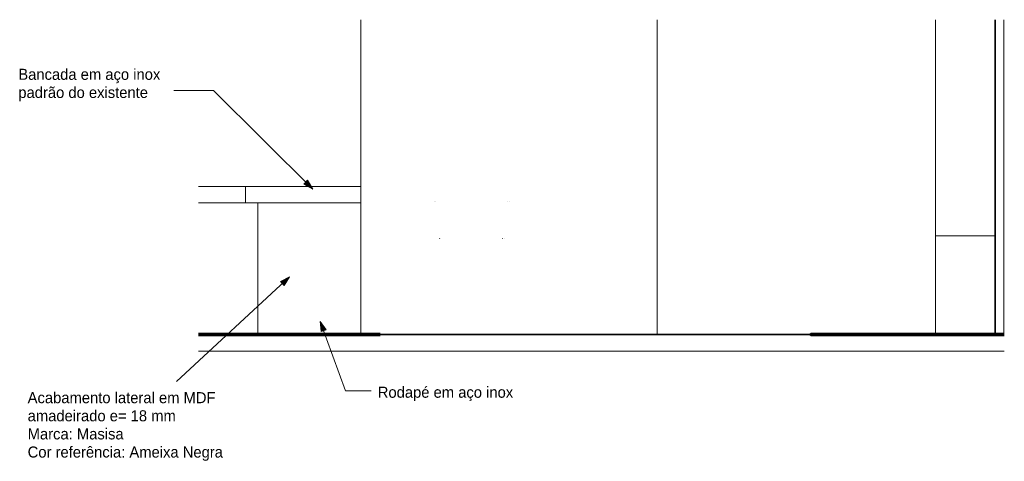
# Model space of a CAD drawing. Header units: metres. Extents: x -23.4 to 55.3, y -20.8 to 5.
# Tile 19 of 26: x 38.3 to 44.3, y -0.8 to 1.9. Entities that reach past the tile are written whole.
import ezdxf

# ---------------------------------------------------------------- set-up
doc = ezdxf.new("R2010")
doc.units = ezdxf.units.M
doc.linetypes.add('IMPORT-HIDDEN _4_', pattern=[0.005, 0.003333, -0.001667])
doc.linetypes.add('IMPORT-HIDDEN2 _4_', pattern=[0.0025, 0.001667, -0.000833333])
doc.layers.get('DEFPOINTS').update_dxf_attribs({"lineweight": 18})
for name, color, linetype, lineweight in [('A-FLOR', 192, 'Continuous', 18), ('A-GENM', 13, 'Continuous', 18), ('A-GLAZ-CWMG', 51, 'Continuous', 18), ('A-WALL', 113, 'Continuous', 18), ('ARQ-ALV-MEDIA', 7, 'Continuous', 18), ('ARQ-EST-PILAR', 250, 'Continuous', 35), ('ARQ-LAY-EQUIP', 7, 'Continuous', 18), ('ARQ-PISO-DESN', 7, 'Continuous', 18), ('ARQ-PROJECAO', 7, 'IMPORT-HIDDEN _4_', 18), ('base', 7, 'Continuous', 18), ('corpo', 50, 'Continuous', 25), ('COTAS', 7, 'Continuous', 18), ('cubas', 7, 'Continuous', 18), ('DETALHES_CTR35', 7, 'Continuous', 18), ('ESQUADRIAS', 250, 'Continuous', 35), ('G-ANNO-TEXT', 231, 'Continuous', 9), ('MOBILIARIO', 50, 'Continuous', 25), ('P-SANR-FIXT', 6, 'Continuous', 18), ('PAREDES', 10, 'Continuous', 70), ('Projeto da acquasoft Caldas NovasMOD_dwg', 8, 'Continuous', 18), ('sobre-tampo', 50, 'Continuous', 25)]:
    doc.layers.add(name, color=color, linetype=linetype, lineweight=lineweight)
doc.styles.add('Century Gothic_1', font='GOTHIC.TTF', dxfattribs={"height": 0.067065})

# ---------------------------------------------------------------- blocks, each defined once
blk = doc.blocks.new('Generic Models 16 - Generic Models 28-381540-Vista A - bancada café da manha')
at = {"layer": 'A-GENM'}
for p, q in [((-6.7497, 0.9), (-6.4653, 0.9)), ((-6.4653, 0.9), (-5.7653, 0.9)), ((-6.4653, 0.8), (-6.4653, 0.9)), ((-5.7653, 0.9), (-5.7653, 0.8)), ((-6.4653, 0.8), (-6.7497, 0.8)), ((-5.7653, 0.8), (-6.4653, 0.8))]:
    blk.add_line(p, q, dxfattribs=at)
blk = doc.blocks.new('M_Sink Vanity-Round - 482 x 482mm-199220-Vista A - bancada café da manha')
at = {"layer": 'P-SANR-FIXT'}
for p, q in [((-5.3197, 0.8098), (-5.3198, 0.8098)), ((-5.3198, 0.8098), (-5.3198, 0.8098)), ((-4.8712, 0.8098), (-4.8712, 0.8098)), ((-5.2878, 0.5841), (-5.2876, 0.5841)), ((-5.2878, 0.5841), (-5.2878, 0.5841)), ((-4.9035, 0.5841), (-4.9032, 0.5841)), ((-4.9032, 0.5841), (-4.9034, 0.5841)), ((-4.9032, 0.5841), (-4.9032, 0.5841))]:
    blk.add_line(p, q, dxfattribs=at)
at = {"layer": 'P-SANR-FIXT', "flags": 128}
for points in [[(-4.8716, 0.8098), (-4.8713, 0.8098), (-4.8712, 0.8098)], [(-4.9024, 0.5841), (-4.9032, 0.5841), (-4.9032, 0.5841)]]:
    blk.add_lwpolyline(points, dxfattribs=at)
blk = doc.blocks.new('M_Sink Vanity-Round - 482 x 482mm-V6-Vista A - bancada café da manha')
at = {"layer": 'P-SANR-FIXT'}
for p, q in [((-5.3104, 0.8098), (-5.3105, 0.8098)), ((-4.862, 0.8098), (-4.8619, 0.8098)), ((-5.2785, 0.5841), (-5.2783, 0.5841)), ((-4.8939, 0.5841), (-4.8941, 0.5841)), ((-4.8935, 0.5841), (-4.8939, 0.5841))]:
    blk.add_line(p, q, dxfattribs=at)
blk = doc.blocks.new('Montante retangular - 50 x 150 mm-161497-Vista A - bancada café da manha')
at = {"layer": 'A-GLAZ-CWMG'}
for p, q in [((-1.909, 1.9125), (-1.909, 0)), ((-1.859, 0), (-1.859, 1.9125)), ((-1.8586, 0), (-1.8586, 1.9125))]:
    blk.add_line(p, q, dxfattribs=at)
blk = doc.blocks.new('Modelos genéricos 187 - Modelos genéricos 187-1235986-Vista A - bancada café da manha')
at = {"layer": 'A-GENM'}
for p, q in [((-6.7497, 0.8), (-6.4653, 0.8)), ((-6.3894, 0.8), (-6.3894, 0)), ((-6.3893, 0), (-6.3893, 0.8)), ((-5.7653, 0), (-5.7653, 0.8))]:
    blk.add_line(p, q, dxfattribs=at)
blk = doc.blocks.new('Projeto da acquasoft Caldas NovasMOD_dwg_CAD-ABI-1411846-Vista A - bancada café da manha')
at = {"layer": 'MOBILIARIO'}
for p, q in [((-1.856, 0), (-2.1142, 0)), ((-2.0791, 0), (-2.1091, 0)), ((-2.0667, 0), (-2.0967, 0)), ((-2.0764, 0), (-2.0952, 0)), ((-1.856, 0), (-2.0764, 0)), ((-1.856, 0), (-2.0736, 0)), ((-2.0577, 0), (-2.0652, 0)), ((-1.856, 0), (-2.0577, 0))]:
    blk.add_line(p, q, dxfattribs=at)
at = {"layer": 'MOBILIARIO', "flags": 128}
blk.add_lwpolyline([(-2.0842, 0), (-2.0652, 0), (-2.0952, 0), (-2.1142, 0)], dxfattribs=at)
blk = doc.blocks.new('Projeto da acquasoft Caldas NovasMOD_dwg_CAD-ABI-1411847-Vista A - bancada café da manha')
at = {"layer": 'MOBILIARIO'}
for p, q in [((-2.1577, 0), (-2.1728, 0)), ((-2.1414, 0), (-2.1713, 0)), ((-2.129, 0), (-2.159, 0)), ((-1.8559, 0), (-2.1577, 0)), ((-1.856, 0), (-2.1538, 0)), ((-2.1368, 0), (-2.1429, 0)), ((-1.8559, 0), (-2.1368, 0)), ((-1.8559, 0), (-2.1345, 0))]:
    blk.add_line(p, q, dxfattribs=at)
at = {"layer": 'MOBILIARIO', "flags": 128}
blk.add_lwpolyline([(-2.1239, 0), (-2.1429, 0), (-2.1728, 0), (-2.1538, 0)], dxfattribs=at)
blk = doc.blocks.new('Projeto da acquasoft Caldas NovasMOD_dwg_CAD-ABI-V7-Vista A - bancada café da manha')
at = {"layer": 'MOBILIARIO'}
for p, q in [((-2.6875, 0), (-2.711, 0)), ((-2.711, 0), (-2.6744, 0)), ((-2.6659, 0), (-2.6876, 0)), ((-2.6876, 0), (-2.6729, 0)), ((-2.6491, 0), (-2.6875, 0)), ((-2.6506, 0), (-2.6659, 0)), ((-2.6429, 0), (-2.6444, 0)), ((-2.6206, 0), (-2.6191, 0)), ((-2.4824, 0), (-2.5047, 0)), ((-2.3932, 0), (-2.3947, 0)), ((-2.3709, 0), (-2.3694, 0))]:
    blk.add_line(p, q, dxfattribs=at)
at = {"layer": 'MOBILIARIO', "flags": 128}
for points in [[(-2.29, 0), (-2.6729, 0), (-2.6744, 0), (-2.2915, 0)], [(-2.2677, 0), (-2.6506, 0), (-2.6491, 0), (-2.2662, 0), (-2.2915, 0)]]:
    blk.add_lwpolyline(points, dxfattribs=at)
blk = doc.blocks.new('Projeto da acquasoft Caldas NovasMOD_dwg_CAD-ABI-V8-Vista A - bancada café da manha')
at = {"layer": 'MOBILIARIO'}
for p, q in [((-3.42, 0), (-3.45, 0)), ((-3.4076, 0), (-3.4376, 0)), ((-3.4173, 0), (-3.4361, 0)), ((-2.9419, 0), (-3.4173, 0)), ((-2.965, 0), (-3.4145, 0)), ((-3.3986, 0), (-3.4061, 0)), ((-2.9627, 0), (-3.3986, 0)), ((-2.9706, 0), (-2.9406, 0)), ((-2.9567, 0), (-2.9627, 0)), ((-2.9582, 0), (-2.9282, 0)), ((-2.9267, 0), (-2.9419, 0))]:
    blk.add_line(p, q, dxfattribs=at)
at = {"layer": 'MOBILIARIO', "flags": 128}
for points in [[(-2.9757, 0), (-2.9567, 0), (-2.9267, 0), (-2.9457, 0), (-3.4551, 0)], [(-3.4251, 0), (-3.4061, 0), (-3.4361, 0), (-3.4551, 0)]]:
    blk.add_lwpolyline(points, dxfattribs=at)
blk = doc.blocks.new('Projeto da acquasoft Caldas NovasMOD_dwg_CAD-ABI-V9-Vista A - bancada café da manha')
at = {"layer": 'MOBILIARIO'}
for p, q in [((-2.7286, 0), (-2.7301, 0)), ((-2.7063, 0), (-2.7048, 0)), ((-2.5948, 0), (-2.6171, 0)), ((-2.4789, 0), (-2.4804, 0)), ((-2.4566, 0), (-2.4552, 0)), ((-2.4121, 0), (-2.4505, 0)), ((-2.4336, 0), (-2.449, 0)), ((-2.412, 0), (-2.4336, 0)), ((-2.4267, 0), (-2.412, 0)), ((-2.4252, 0), (-2.3885, 0)), ((-2.3885, 0), (-2.4121, 0))]:
    blk.add_line(p, q, dxfattribs=at)
at = {"layer": 'MOBILIARIO', "flags": 128}
for points in [[(-2.8096, 0), (-2.4267, 0), (-2.4252, 0), (-2.8081, 0), (-2.8334, 0)], [(-2.8319, 0), (-2.449, 0), (-2.4505, 0), (-2.8334, 0)]]:
    blk.add_lwpolyline(points, dxfattribs=at)
blk = doc.blocks.new('Projeto da acquasoft Caldas NovasMOD_dwg_CAD-ABI-V10-Vista A - bancada café da manha')
at = {"layer": 'MOBILIARIO'}
for p, q in [((-3.4986, 0), (-3.5137, 0)), ((-3.4823, 0), (-3.5123, 0)), ((-3.4699, 0), (-3.4999, 0)), ((-3.0232, 0), (-3.4986, 0)), ((-3.4777, 0), (-3.4838, 0)), ((-3.0419, 0), (-3.4777, 0)), ((-3.026, 0), (-3.4754, 0)), ((-3.0343, 0), (-3.0419, 0)), ((-3.0328, 0), (-3.0029, 0)), ((-3.0044, 0), (-3.0232, 0)), ((-3.0205, 0), (-2.9905, 0))]:
    blk.add_line(p, q, dxfattribs=at)
at = {"layer": 'MOBILIARIO', "flags": 128}
for points in [[(-3.4648, 0), (-3.4838, 0), (-3.5137, 0), (-3.4947, 0)], [(-3.0153, 0), (-3.0343, 0), (-3.0044, 0), (-2.9854, 0), (-3.4947, 0)]]:
    blk.add_lwpolyline(points, dxfattribs=at)
blk = doc.blocks.new('Projeto da acquasoft Caldas NovasMOD_dwg_CAD-ABI-V11-Vista A - bancada café da manha')
at = {"layer": 'MOBILIARIO'}
for p, q in [((-6.7505, 0), (-6.7103, 0)), ((-6.7505, 0), (-6.7338, 0)), ((-6.6887, 0), (-6.7504, 0)), ((-6.7102, 0), (-6.7503, 0)), ((-6.7338, 0), (-6.6971, 0)), ((-6.7103, 0), (-6.6956, 0)), ((-6.6718, 0), (-6.7102, 0)), ((-6.6733, 0), (-6.6887, 0)), ((-6.6656, 0), (-6.6671, 0)), ((-6.6434, 0), (-6.6419, 0)), ((-6.5052, 0), (-6.5274, 0)), ((-6.416, 0), (-6.4174, 0)), ((-6.3937, 0), (-6.3922, 0))]:
    blk.add_line(p, q, dxfattribs=at)
at = {"layer": 'MOBILIARIO', "flags": 128}
for points in [[(-6.3127, 0), (-6.6956, 0), (-6.6971, 0), (-6.3142, 0)], [(-6.2904, 0), (-6.6733, 0), (-6.6718, 0), (-6.2889, 0), (-6.3142, 0)]]:
    blk.add_lwpolyline(points, dxfattribs=at)
blk = doc.blocks.new('Projeto da acquasoft Caldas NovasMOD_dwg_CAD-ABI-V12-Vista A - bancada café da manha')
at = {"layer": 'MOBILIARIO'}
for p, q in [((-1.9627, 0), (-1.9863, 0)), ((-1.9863, 0), (-1.9496, 0)), ((-1.9412, 0), (-1.9628, 0)), ((-1.9628, 0), (-1.9482, 0)), ((-1.9244, 0), (-1.9627, 0)), ((-1.9259, 0), (-1.9412, 0)), ((-1.9182, 0), (-1.9197, 0)), ((-1.8959, 0), (-1.8944, 0)), ((-1.8564, 0), (-1.8561, 0))]:
    blk.add_line(p, q, dxfattribs=at)
at = {"layer": 'MOBILIARIO', "flags": 128}
for points in [[(-1.856, 0), (-1.9482, 0), (-1.9496, 0), (-1.856, 0)], [(-1.856, 0), (-1.9259, 0), (-1.9244, 0), (-1.856, 0)]]:
    blk.add_lwpolyline(points, dxfattribs=at)
blk = doc.blocks.new('Projeto da acquasoft Caldas NovasMOD_dwg_buffet-1411850-Vista A - bancada café da manha')
at = {"layer": 'base'}
for p, q in [((-6.7497, 0), (-4.6897, 0)), ((-4.7462, 0), (-6.7497, 0)), ((-4.6897, 0), (-4.7462, 0))]:
    blk.add_line(p, q, dxfattribs=at)
at = {"layer": 'corpo'}
for p, q in [((-6.7497, 0), (-4.6689, 0)), ((-4.7284, 0), (-6.7497, 0)), ((-4.6689, 0), (-4.7284, 0))]:
    blk.add_line(p, q, dxfattribs=at)
at = {"layer": 'COTAS'}
for p, q in [((-6.7497, 0), (-4.6348, 0)), ((-4.6992, 0), (-6.7497, 0)), ((-6.5005, 0), (-6.5005, 0)), ((-6.4901, 0), (-6.4901, 0)), ((-4.6348, 0), (-4.6992, 0))]:
    blk.add_line(p, q, dxfattribs=at)
at = {"layer": 'cubas', "flags": 128}
for points in [[(-6.7497, 0), (-6.5358, 0), (-6.52, 0), (-6.7497, 0)], [(-6.7497, 0), (-6.5695, 0), (-6.5536, 0), (-6.7497, 0)]]:
    blk.add_lwpolyline(points, dxfattribs=at)
for points in [[(-6.5395, 0), (-6.2749, 0), (-6.259, 0), (-6.5237, 0)], [(-6.5058, 0), (-6.2412, 0), (-6.2253, 0), (-6.49, 0)], [(-6.2449, 0), (-5.9802, 0), (-5.9644, 0), (-6.229, 0)], [(-6.2112, 0), (-5.9465, 0), (-5.9307, 0), (-6.1954, 0)], [(-5.9503, 0), (-5.6856, 0), (-5.6697, 0), (-5.9344, 0)], [(-5.9166, 0), (-5.6519, 0), (-5.636, 0), (-5.9007, 0)], [(-5.6556, 0), (-5.391, 0), (-5.3751, 0), (-5.6398, 0)], [(-5.6219, 0), (-5.3573, 0), (-5.3414, 0), (-5.6061, 0)]]:
    blk.add_lwpolyline(points, close=True, dxfattribs=at)
at = {"layer": 'sobre-tampo', "linetype": 'IMPORT-HIDDEN2 _4_', "flags": 128}
blk.add_lwpolyline([(-6.7497, 0), (-6.3974, 0), (-6.3825, 0), (-6.7497, 0)], dxfattribs=at)
at = {"layer": 'sobre-tampo', "flags": 128}
blk.add_lwpolyline([(-6.5573, 0), (-5.2089, 0), (-5.2238, 0), (-6.5721, 0)], close=True, dxfattribs=at)
blk = doc.blocks.new('Projeto da acquasoft Caldas NovasMOD_dwg_buffet-V13-Vista A - bancada café da manha')
at = {"layer": 'base'}
for p, q in [((-6.7497, 0), (-5.715, 0)), ((-5.7714, 0), (-6.7497, 0)), ((-5.715, 0), (-5.7714, 0))]:
    blk.add_line(p, q, dxfattribs=at)
at = {"layer": 'corpo'}
for p, q in [((-6.7497, 0), (-5.6941, 0)), ((-5.7536, 0), (-6.7497, 0)), ((-5.6941, 0), (-5.7536, 0))]:
    blk.add_line(p, q, dxfattribs=at)
at = {"layer": 'COTAS'}
for p, q in [((-6.7497, 0), (-5.6601, 0)), ((-5.7245, 0), (-6.7497, 0)), ((-5.6601, 0), (-5.7245, 0))]:
    blk.add_line(p, q, dxfattribs=at)
at = {"layer": 'cubas', "flags": 128}
for points in [[(-6.7497, 0), (-6.7108, 0), (-6.695, 0), (-6.7497, 0)], [(-6.7497, 0), (-6.6771, 0), (-6.6613, 0), (-6.7497, 0)]]:
    blk.add_lwpolyline(points, dxfattribs=at)
for points in [[(-6.6809, 0), (-6.4162, 0), (-6.4003, 0), (-6.665, 0)], [(-6.6472, 0), (-6.3825, 0), (-6.3667, 0), (-6.6313, 0)]]:
    blk.add_lwpolyline(points, close=True, dxfattribs=at)
at = {"layer": 'sobre-tampo', "flags": 128}
blk.add_lwpolyline([(-6.7497, 0), (-6.2342, 0), (-6.249, 0), (-6.7497, 0)], dxfattribs=at)
blk = doc.blocks.new('Projeto da acquasoft Caldas NovasMOD_dwg-1411832-Vista A - bancada café da manha')
at = {"layer": 'ARQ-ALV-MEDIA'}
for p, q in [((-6.7497, 0), (-6.4288, 0)), ((-6.7497, 0), (-6.3176, 0)), ((-5.7576, 0), (-2.4016, 0)), ((-5.6464, 0), (-2.2904, 0))]:
    blk.add_line(p, q, dxfattribs=at)
at = {"layer": 'ARQ-EST-PILAR'}
blk.add_line((-1.856, 0), (-1.9317, 0), dxfattribs=at)
at = {"layer": 'ARQ-EST-PILAR', "flags": 128}
blk.add_lwpolyline([(-2.2002, 0), (-2.089, 0)], close=True, dxfattribs=at)
at = {"layer": 'ARQ-LAY-EQUIP'}
for p, q in [((-5.8332, 0), (-5.8233, 0)), ((-3.8421, 0), (-3.9763, 0)), ((-3.3449, 0), (-1.856, 0)), ((-2.656, 0), (-2.7903, 0)), ((-1.8715, 0), (-2.0058, 0))]:
    blk.add_line(p, q, dxfattribs=at)
at = {"layer": 'ARQ-LAY-EQUIP', "flags": 128}
for points in [[(-1.856, 0), (-3.9776, 0), (-6.033, 0), (-6.7497, 0)], [(-6.7497, 0), (-6.0231, 0), (-4.0504, 0), (-1.856, 0)], [(-6.7497, 0), (-5.7556, 0), (-5.7333, 0), (-6.7497, 0)], [(-1.856, 0), (-2.5243, 0), (-2.376, 0)], [(-1.856, 0), (-2.3819, 0), (-2.0799, 0), (-1.856, 0)]]:
    blk.add_lwpolyline(points, dxfattribs=at)
blk.add_lwpolyline([(-4.0504, 0), (-4.3525, 0), (-3.0182, 0), (-2.7161, 0)], close=True, dxfattribs=at)
at = {"layer": 'ARQ-PISO-DESN'}
for p, q in [((-6.7497, 0), (-1.856, 0)), ((-6.1653, 0), (-2.8093, 0)), ((-2.1381, 0), (-1.856, 0))]:
    blk.add_line(p, q, dxfattribs=at)
at = {"layer": 'ARQ-PROJECAO'}
for p, q in [((-6.2024, 0), (-2.8464, 0)), ((-2.1752, 0), (-1.856, 0))]:
    blk.add_line(p, q, dxfattribs=at)
at = {"layer": 'DEFPOINTS', "flags": 128}
for points in [[(-6.7497, 0), (-5.7576, 0), (-1.856, 0)], [(-1.856, 0), (-5.7576, 0), (-1.856, 0)]]:
    blk.add_lwpolyline(points, dxfattribs=at)
at = {"layer": 'DETALHES_CTR35'}
blk.add_line((-6.7497, 0), (-5.5762, 0), dxfattribs=at)
at = {"layer": 'DETALHES_CTR35', "flags": 128}
for points in [[(-6.7497, 0), (-6.6434, 0), (-6.7497, 0)], [(-6.7497, 0), (-4.3491, 0), (-4.729, 0), (-5.3108, 0), (-6.7497, 0)], [(-6.7497, 0), (-4.0504, 0), (-1.856, 0)], [(-1.856, 0), (-3.9776, 0), (-6.7497, 0)], [(-1.856, 0), (-1.918, 0), (-1.856, 0)]]:
    blk.add_lwpolyline(points, dxfattribs=at)
at = {"layer": 'ESQUADRIAS'}
for p, q in [((-6.7497, 0), (-6.3843, 0)), ((-6.7497, 0), (-6.3621, 0)), ((-5.7131, 0), (-2.3571, 0)), ((-5.6909, 0), (-2.3349, 0))]:
    blk.add_line(p, q, dxfattribs=at)
at = {"layer": 'MOBILIARIO'}
for q in [(-2.259, 0), (-1.8967, 0)]:
    blk.add_line((-1.856, 0), q, dxfattribs=at)
at = {"layer": 'MOBILIARIO', "flags": 128}
for points in [[(-6.2817, 0), (-6.3214, 0), (-5.5224, 0), (-5.4827, 0)], [(-4.9408, 0), (-4.9805, 0), (-4.1815, 0), (-4.1418, 0)], [(-3.5999, 0), (-3.6396, 0), (-2.8405, 0), (-2.8009, 0)], [(-3.2376, 0), (-3.2772, 0), (-2.4782, 0), (-2.4385, 0)]]:
    blk.add_lwpolyline(points, close=True, dxfattribs=at)
for points in [[(-2.259, 0), (-2.2987, 0), (-1.856, 0)], [(-1.8967, 0), (-1.9363, 0), (-1.856, 0)]]:
    blk.add_lwpolyline(points, dxfattribs=at)
at = {"layer": 'PAREDES'}
for p, q in [((-6.3772, 0), (-6.7497, 0)), ((-6.2275, 0), (-6.1163, 0)), ((-5.959, 0), (-5.8478, 0)), ((-1.856, 0), (-2.35, 0))]:
    blk.add_line(p, q, dxfattribs=at)
at = {"layer": 'PAREDES', "flags": 128}
for points in [[(-5.6464, 0), (-6.3176, 0), (-6.7497, 0)], [(-6.7497, 0), (-6.3877, 0), (-5.6464, 0)], [(-6.7497, 0), (-6.3281, 0), (-5.8583, 0), (-6.3772, 0)], [(-1.856, 0), (-2.2904, 0), (-3.0317, 0), (-2.3605, 0), (-1.856, 0)], [(-2.35, 0), (-2.8198, 0), (-2.3009, 0), (-1.856, 0)]]:
    blk.add_lwpolyline(points, dxfattribs=at)
for name, p in [('Projeto da acquasoft Caldas NovasMOD_dwg_CAD-ABI-V11-Vista A - bancada café da manha', (0, 0)), ('Projeto da acquasoft Caldas NovasMOD_dwg_buffet-1411850-Vista A - bancada café da manha', (0, 0)), ('Projeto da acquasoft Caldas NovasMOD_dwg_buffet-V13-Vista A - bancada café da manha', (0, 0)), ('Projeto da acquasoft Caldas NovasMOD_dwg_CAD-ABI-V10-Vista A - bancada café da manha', (-2.6818, 0)), ('Projeto da acquasoft Caldas NovasMOD_dwg_CAD-ABI-V8-Vista A - bancada café da manha', (-2.6818, 0)), ('Projeto da acquasoft Caldas NovasMOD_dwg_CAD-ABI-V9-Vista A - bancada café da manha', (-2.6818, 0)), ('Projeto da acquasoft Caldas NovasMOD_dwg_CAD-ABI-V7-Vista A - bancada café da manha', (-2.6818, 0)), ('Projeto da acquasoft Caldas NovasMOD_dwg_CAD-ABI-V10-Vista A - bancada café da manha', (-1.3409, 0)), ('Projeto da acquasoft Caldas NovasMOD_dwg_CAD-ABI-V8-Vista A - bancada café da manha', (-1.3409, 0)), ('Projeto da acquasoft Caldas NovasMOD_dwg_CAD-ABI-V9-Vista A - bancada café da manha', (-1.3409, 0)), ('Projeto da acquasoft Caldas NovasMOD_dwg_CAD-ABI-V7-Vista A - bancada café da manha', (-1.3409, 0)), ('Projeto da acquasoft Caldas NovasMOD_dwg_CAD-ABI-V7-Vista A - bancada café da manha', (-0.9785, 0)), ('Projeto da acquasoft Caldas NovasMOD_dwg_CAD-ABI-V10-Vista A - bancada café da manha', (0, 0)), ('Projeto da acquasoft Caldas NovasMOD_dwg_CAD-ABI-V8-Vista A - bancada café da manha', (0, 0)), ('Projeto da acquasoft Caldas NovasMOD_dwg_CAD-ABI-V10-Vista A - bancada café da manha', (0.3624, 0)), ('Projeto da acquasoft Caldas NovasMOD_dwg_CAD-ABI-V8-Vista A - bancada café da manha', (0.3624, 0)), ('Projeto da acquasoft Caldas NovasMOD_dwg_CAD-ABI-V9-Vista A - bancada café da manha', (0, 0)), ('Projeto da acquasoft Caldas NovasMOD_dwg_CAD-ABI-V7-Vista A - bancada café da manha', (0, 0)), ('Projeto da acquasoft Caldas NovasMOD_dwg_CAD-ABI-V9-Vista A - bancada café da manha', (0.3624, 0)), ('Projeto da acquasoft Caldas NovasMOD_dwg_CAD-ABI-V7-Vista A - bancada café da manha', (0.3624, 0)), ('Projeto da acquasoft Caldas NovasMOD_dwg_CAD-ABI-1411847-Vista A - bancada café da manha', (0, 0)), ('Projeto da acquasoft Caldas NovasMOD_dwg_CAD-ABI-1411846-Vista A - bancada café da manha', (0, 0)), ('Projeto da acquasoft Caldas NovasMOD_dwg_CAD-ABI-V12-Vista A - bancada café da manha', (0, 0))]:
    blk.add_blockref(name, p)

msp = doc.modelspace()

# ---------------------------------------------------------------- hatches: boundary and pattern name
at = {"layer": 'G-ANNO-TEXT'}
for points in [[(40.0698, 0.8835), (40.0385, 0.9372), (40.0159, 0.9143)], [(39.9283, 0.3508), (39.8734, 0.3219), (39.8952, 0.2983)], [(40.1148, 0.0808), (40.1203, 0.0189), (40.1505, 0.03)]]:
    msp.add_hatch(color=130, dxfattribs=at).paths.add_polyline_path(points, flags=0)

# ---------------------------------------------------------------- linework, layer by layer
at = {"layer": 'A-FLOR'}
for p, q in [((44.27, 0), (39.3763, 0)), ((39.3763, -0.1), (44.27, -0.1))]:
    msp.add_line(p, q, dxfattribs=at)
at = {"layer": 'A-WALL'}
for p, q in [((40.3608, 0), (40.3608, 1.9125)), ((42.1608, 0), (42.1608, 1.9125)), ((43.8526, 1.9125), (43.8526, 0)), ((44.2134, 0), (44.2134, 1.9125)), ((44.2144, 0.6), (43.8526, 0.6)), ((44.2144, 0.6), (44.2144, 0))]:
    msp.add_line(p, q, dxfattribs=at)
at = {"layer": 'G-ANNO-TEXT', "color": 130}
for p, q in [((39.3212, 1.4818), (39.2267, 1.4818)), ((39.4663, 1.4818), (39.3212, 1.4818)), ((40.0698, 0.8835), (39.4663, 1.4818)), ((40.0385, 0.9372), (40.0159, 0.9143)), ((40.0159, 0.9143), (40.0698, 0.8835)), ((40.0698, 0.8835), (40.0385, 0.9372)), ((39.9283, 0.3508), (39.2414, -0.2844)), ((39.9283, 0.3508), (39.8734, 0.3219)), ((39.8734, 0.3219), (39.8952, 0.2983)), ((39.8952, 0.2983), (39.9283, 0.3508)), ((40.1148, 0.0808), (40.1203, 0.0189)), ((40.1505, 0.03), (40.1148, 0.0808)), ((40.1148, 0.0808), (40.2692, -0.341)), ((40.1203, 0.0189), (40.1505, 0.03)), ((40.2692, -0.341), (40.4237, -0.341))]:
    msp.add_line(p, q, dxfattribs=at)

# ---------------------------------------------------------------- block references
at = {"layer": 'A-GENM'}
for name in ['Generic Models 16 - Generic Models 28-381540-Vista A - bancada café da manha', 'Modelos genéricos 187 - Modelos genéricos 187-1235986-Vista A - bancada café da manha']:
    msp.add_blockref(name, (46.126, 0), dxfattribs=at)
at = {"layer": 'A-GLAZ-CWMG'}
msp.add_blockref('Montante retangular - 50 x 150 mm-161497-Vista A - bancada café da manha', (46.126, 0), dxfattribs=at)
at = {"layer": 'P-SANR-FIXT'}
for name in ['M_Sink Vanity-Round - 482 x 482mm-199220-Vista A - bancada café da manha', 'M_Sink Vanity-Round - 482 x 482mm-V6-Vista A - bancada café da manha']:
    msp.add_blockref(name, (46.126, 0), dxfattribs=at)
at = {"layer": 'Projeto da acquasoft Caldas NovasMOD_dwg', "color": 7}
msp.add_blockref('Projeto da acquasoft Caldas NovasMOD_dwg-1411832-Vista A - bancada café da manha', (46.126, 0), dxfattribs=at)

# ---------------------------------------------------------------- texts
at = {"layer": 'G-ANNO-TEXT', "color": 7, "char_height": 0.067065, "attachment_point": 1, "line_spacing_factor": 0.984117, "style": 'Century Gothic_1'}
for s, insert, width in [('Bancada em aço inox\\Ppadrão do existente', (38.281, 1.6144), 1.199461), ('Acabamento lateral em MDF\\Pamadeirado e= 18 mm\\PMarca: Masisa\\PCor referência: Ameixa Negra', (38.3378, -0.3491), 1.606001), ('Rodapé em aço inox', (40.4644, -0.316), 1.133944)]:
    msp.add_mtext(s, dxfattribs=dict(at, insert=insert, width=width))

doc.saveas('drawing.dxf')
